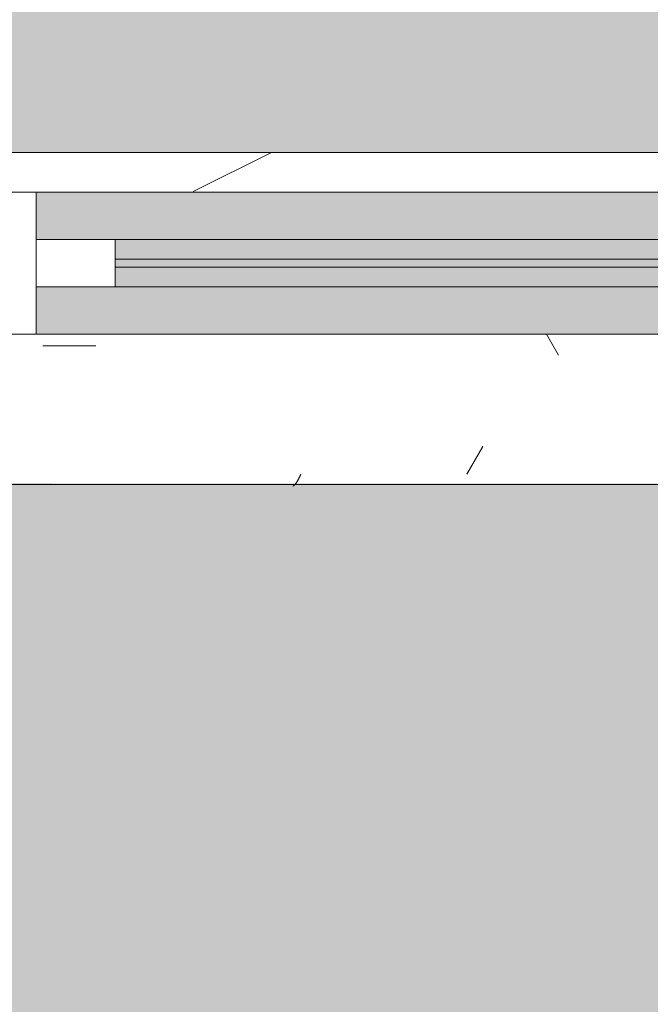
# Model space of a CAD drawing. Header units: millimetres. Extents: x 5980700 to 6194397, y -12939 to 2351883.
# Tile 43 of 124: x 6032612 to 6033011, y -8707 to -8084. Entities that reach past the tile are written whole.
import ezdxf

# ---------------------------------------------------------------- set-up
doc = ezdxf.new("R2010")
doc.units = ezdxf.units.MM
for name, color, linetype, lineweight in [('A-DOOR-FRAM', 31, 'Continuous', 18), ('A-DOOR-GLAZ', 31, 'Continuous', 9), ('A-FLOR-PATT', 8, 'Continuous', 18), ('A-GLAZ', 151, 'Continuous', 9), ('A-GLAZ-SILL', 1, 'Continuous', 9), ('A-WALL', 113, 'Continuous', 18), ('A-WALL-PATT', 111, 'Continuous', 25)]:
    doc.layers.add(name, color=color, linetype=linetype, lineweight=lineweight)

# ---------------------------------------------------------------- blocks, each defined once
blk = doc.blocks.new('FX-HRT-JANELA_CORRER-4FLS - 330x190cm-4FLS-ALU-3_0cmFolha 5-V25-PLANTA DE CAIMENTO DE PISOS - TÉRREO')
at = {"layer": 'A-DOOR-FRAM', "lineweight": 5}
h = blk.add_hatch(color=251, dxfattribs=at)
h.paths.add_polyline_path([(1234.973589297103, -17.49999999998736), (840.0000000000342, -17.49999999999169), (840.0000000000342, -29.99999999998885), (1580.000000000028, -29.99999999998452), (1580.000000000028, -17.49999999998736)])
h.paths.add_polyline_path([(840.0000000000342, -34.99999999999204), (840.0000000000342, -47.49999999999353), (1580.000000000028, -47.4999999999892), (1580.000000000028, -34.99999999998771), (1234.973589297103, -34.99999999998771)])
at = {"layer": 'A-DOOR-GLAZ', "lineweight": 5}
blk.add_hatch(color=255, dxfattribs=at).paths.add_polyline_path([(1580.000000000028, -29.99999999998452), (840.0000000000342, -29.99999999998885), (840.0000000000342, -34.99999999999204), (1580.000000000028, -34.99999999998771)])
at = {"layer": 'A-GLAZ', "lineweight": 5}
h = blk.add_hatch(color=251, dxfattribs=at)
h.paths.add_polyline_path([(1629.999999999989, 12.50000000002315), (-1629.999999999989, 12.50000000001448), (-1629.999999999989, -17.49999999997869), (-789.9999999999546, -17.49999999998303), (-789.999999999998, -47.49999999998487), (789.9999999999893, -47.49999999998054), (790.0000000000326, -17.49999999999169), (1629.999999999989, -17.49999999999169)])
h.paths.add_polyline_path([(-1629.999999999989, -47.49999999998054), (-1629.999999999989, -77.49999999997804), (-839.9999999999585, -77.49999999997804), (-839.9999999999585, -47.49999999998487), (-1579.999999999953, -47.49999999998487)])
h.paths.add_polyline_path([(1234.973589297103, -47.4999999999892), (840.0000000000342, -47.49999999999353), (840.0000000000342, -77.49999999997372), (1629.999999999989, -77.49999999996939), (1629.999999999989, -47.4999999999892), (1580.000000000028, -47.4999999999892)])
at = {"layer": 'A-DOOR-FRAM', "color": 90, "lineweight": 5}
for p, q in [((1580.000000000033, -17.50000000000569), (840.0000000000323, -17.50000000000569)), ((840.0000000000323, -47.50000000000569), (1580.000000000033, -47.50000000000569))]:
    blk.add_line(p, q, dxfattribs=at)
at = {"layer": 'A-DOOR-FRAM', "color": 250, "lineweight": 5}
for p, q in [((1580.000000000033, -17.50000000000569), (1580.000000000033, -47.50000000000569)), ((1630.000000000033, -17.50000000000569), (1580.000000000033, -17.50000000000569)), ((1580.000000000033, -47.50000000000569), (1630.000000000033, -47.50000000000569))]:
    blk.add_line(p, q, dxfattribs=at)
at = {"layer": 'A-DOOR-GLAZ', "color": 250, "lineweight": 5}
for p, q in [((1580.000000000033, -30.00000000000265), (840.0000000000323, -30.00000000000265)), ((1580.000000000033, -35.00000000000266), (1580.000000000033, -30.00000000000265)), ((840.0000000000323, -35.00000000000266), (1580.000000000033, -35.00000000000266))]:
    blk.add_line(p, q, dxfattribs=at)
at = {"layer": 'A-GLAZ', "color": 90, "lineweight": 5}
for p, q in [((1629.999999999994, 12.49999999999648), (-1630.000000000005, 12.49999999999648)), ((839.9999999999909, -77.5), (1629.999999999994, -77.5))]:
    blk.add_line(p, q, dxfattribs=at)
at = {"layer": 'A-GLAZ', "color": 130}
for p, q in [((1649.999999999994, 12.49999999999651), (1629.999999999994, 12.49999999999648)), ((1629.999999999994, 12.49999999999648), (1629.999999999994, -77.5)), ((1629.999999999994, -77.5), (1649.999999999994, -77.49999999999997))]:
    blk.add_line(p, q, dxfattribs=at)
blk = doc.blocks.new('FP_26-PLANTA DE CAIMENTO DE PISOS - TÉRREO')
at = {"layer": 'A-GLAZ-SILL', "color": 90, "lineweight": 5}
blk.add_line((1674.999999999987, 107.4999999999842), (-1674.999999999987, 107.4999999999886), dxfattribs=at)
at = {"layer": 'A-GLAZ-SILL', "lineweight": 5}
for p, q in [((1465.044433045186, 105.8254011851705), (1465.172484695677, 106.0256060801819)), ((1465.172484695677, 106.0256060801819), (1465.300536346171, 106.2199655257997)), ((1465.300536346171, 106.2199655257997), (1465.428587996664, 106.4082538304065)), ((1465.428587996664, 106.4082538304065), (1465.556639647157, 106.5902523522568)), ((1465.556639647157, 106.5902523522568), (1465.684691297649, 106.7657497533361)), ((1465.684691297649, 106.7657497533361), (1465.81274294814, 106.9345422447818)), ((1465.81274294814, 106.9345422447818), (1465.940794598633, 107.0964338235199)), ((1465.940794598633, 107.0964338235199), (1466.068846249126, 107.2512364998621)), ((1466.068846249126, 107.2512364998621), (1466.19689789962, 107.3987705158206)), ((1466.19689789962, 107.3987705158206), (1466.324949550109, 107.5388645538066)), ((1466.324949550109, 107.5388645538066), (1466.453001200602, 107.6713559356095)), ((1466.453001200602, 107.6713559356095), (1466.581052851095, 107.7960908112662)), ((1466.581052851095, 107.7960908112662), (1466.709104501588, 107.9129243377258)), ((1466.709104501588, 107.9129243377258), (1466.837156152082, 108.0217208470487)), ((1466.837156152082, 108.0217208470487), (1466.965207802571, 108.1223540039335)), ((1466.965207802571, 108.1223540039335), (1467.093259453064, 108.2147069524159)), ((1467.093259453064, 108.2147069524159), (1467.221311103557, 108.2986724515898)), ((1467.221311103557, 108.2986724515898), (1467.349362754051, 108.3741530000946)), ((1467.349362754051, 108.3741530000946), (1467.477414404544, 108.4410609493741)), ((1467.477414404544, 108.4410609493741), (1467.605466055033, 108.4993186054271)), ((1462.483400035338, 100.9916647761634), (1462.611451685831, 101.2530789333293)), ((1462.611451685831, 101.2530789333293), (1462.739503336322, 101.5141895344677)), ((1462.739503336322, 101.5141895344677), (1462.867554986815, 101.774693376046)), ((1462.867554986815, 101.774693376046), (1462.995606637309, 102.0342879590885)), ((1462.995606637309, 102.0342879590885), (1463.1236582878, 102.292671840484)), ((1463.1236582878, 102.292671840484), (1463.251709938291, 102.549544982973)), ((1463.251709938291, 102.549544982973), (1463.379761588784, 102.8046091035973)), ((1463.379761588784, 102.8046091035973), (1463.507813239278, 103.0575680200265)), ((1463.507813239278, 103.0575680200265), (1463.635864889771, 103.3081279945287)), ((1463.635864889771, 103.3081279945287), (1463.763916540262, 103.5559980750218)), ((1463.763916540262, 103.5559980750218), (1463.891968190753, 103.8008904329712)), ((1463.891968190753, 103.8008904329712), (1464.020019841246, 104.0425206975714)), ((1464.020019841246, 104.0425206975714), (1464.14807149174, 104.280608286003)), ((1464.14807149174, 104.280608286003), (1464.276123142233, 104.5148767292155)), ((1464.276123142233, 104.5148767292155), (1464.404174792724, 104.7450539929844)), ((1464.404174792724, 104.7450539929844), (1464.532226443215, 104.9708727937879)), ((1464.532226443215, 104.9708727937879), (1464.660278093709, 105.1920709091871)), ((1464.660278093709, 105.1920709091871), (1464.788329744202, 105.4083914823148)), ((1464.788329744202, 105.4083914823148), (1464.916381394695, 105.6195833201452)), ((1464.916381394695, 105.6195833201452), (1465.044433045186, 105.8254011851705))]:
    blk.add_line(p, q, dxfattribs=at)
blk = doc.blocks.new('CC_PEITORIL - PEITORIL-3910248-PLANTA DE CAIMENTO DE PISOS - TÉRREO')
at = {"layer": 'A-GLAZ-SILL', "lineweight": 5}
h = blk.add_hatch(dxfattribs=at)
h.set_pattern_fill('FP_45', color=256, style=0, pattern_type=2)
h.set_pattern_definition([(180, (-6222.366999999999, -8270.326), (-406.4, -101.6000000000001), [33.528, -271.272, 33.528, -1896.872]), (180, (-6222.366999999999, -8270.326), (-406.4, -101.6000000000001), [-338.328, -271.272, 33.528, -576.072, -1016]), (180, (-6222.366999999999, -8270.326), (-406.4, -101.6000000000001), [-1219.2, 33.528, -271.272, 33.528, -677.672]), (180, (-6222.366999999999, -8270.326), (-406.4, -101.6000000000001), [-1557.528, -169.672, 33.528, -474.472]), (300.0000000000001, (-6374.767, -8321.126), (291.188181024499, -301.1527240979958), [33.528, -271.272, 33.528, -1896.872]), (300.0000000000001, (-6374.767, -8321.126), (291.188181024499, -301.1527240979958), [-338.328, -271.272, 33.528, -576.072, -1016]), (300.0000000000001, (-6374.767, -8321.126), (291.188181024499, -301.1527240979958), [-1219.2, 33.528, -271.272, 33.528, -677.672]), (300.0000000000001, (-6374.767, -8321.126), (291.188181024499, -301.1527240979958), [-1557.528, -169.672, 33.528, -474.472]), (59.99999999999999, (-6425.566999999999, -8524.326), (115.2118189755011, 402.7527240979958), [33.528, -271.272, 33.528, -271.272, -1625.6]), (59.99999999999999, (-6425.566999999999, -8524.326), (115.2118189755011, 402.7527240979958), [-609.6, 33.528, -576.072, 33.528, -271.272, -711.2]), (59.99999999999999, (-6425.566999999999, -8524.326), (115.2118189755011, 402.7527240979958), [-1524, 33.528, -169.672, 33.528, -474.472])])
h.paths.add_polyline_path([(1674.999999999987, 100.9916647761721), (-1674.999999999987, 100.9916647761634), (-1674.999999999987, 77.50000000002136), (-1649.999999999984, 77.50000000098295), (-1649.999999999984, 12.50000000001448), (1649.999999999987, 12.50000000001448), (1649.999999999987, 77.50000000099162), (1674.999999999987, 77.50000000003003), (1674.999999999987, 80.27823564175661)])
h = blk.add_hatch(dxfattribs=at)
h.set_pattern_fill('FP_46', color=256, style=0, pattern_type=2)
h.set_pattern_definition([(36.87, (-6857.366999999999, -9857.826), (-4762.494328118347, -3175.008507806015), [793.75, -7143.75]), (26.565, (-7809.866999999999, -9381.576), (1587.501456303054, 1587.499067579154), [1774.879, -1774.879]), (18.435, (-7809.866999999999, -8587.826), (3174.997452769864, 1587.502903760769), [1004.024, -4016.092])])
h.paths.add_polyline_path([(1674.999999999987, 100.9916647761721), (-1674.999999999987, 100.9916647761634), (-1674.999999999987, 77.50000000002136), (-1649.999999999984, 77.50000000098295), (-1649.999999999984, 12.50000000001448), (1649.999999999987, 12.50000000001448), (1649.999999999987, 77.50000000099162), (1674.999999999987, 77.50000000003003), (1674.999999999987, 80.27823564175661)])
at = {"layer": 'A-GLAZ', "color": 90, "lineweight": 5}
blk.add_blockref('FP_26-PLANTA DE CAIMENTO DE PISOS - TÉRREO', (0, 0), dxfattribs=at)
blk = doc.blocks.new('BE-PMSa-MOD-ARQ-CONEXAODOFUTURO-EX-000-R_rvt-1-PLANTA DE CAIMENTO DE PISOS - TÉRREO')
at = {"layer": 'A-FLOR-PATT', "lineweight": 5}
h = blk.add_hatch(dxfattribs=at)
h.set_pattern_fill('FP_2', color=135, style=0, pattern_type=2)
h.set_pattern_definition([(0, (0, 0), (812.8, 203.2), [33.528, -576.072, 33.528, -576.072, -3251.2]), (0, (0, 0), (812.8, 203.2), [-1219.2, 33.528, -1185.672, 33.528, -576.072, -1422.4]), (0, (0, 0), (812.8, 203.2), [-3048, 33.528, -372.872, 33.528, -982.472]), (120, (304.8, 101.6), (-582.3763620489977, 602.3054481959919), [33.52799999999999, -576.0719999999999, 33.52799999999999, -576.0719999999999, -3251.199999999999]), (120, (304.8, 101.6), (-582.3763620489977, 602.3054481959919), [-1219.2, 33.52799999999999, -1185.672, 33.52799999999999, -576.0719999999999, -1422.4]), (120, (304.8, 101.6), (-582.3763620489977, 602.3054481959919), [-3048, 33.52799999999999, -372.8719999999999, 33.52799999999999, -982.4719999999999]), (240, (406.4, 508), (-230.4236379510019, -805.5054481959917), [33.528, -576.072, 33.528, -576.072, -3251.2]), (240, (406.4, 508), (-230.4236379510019, -805.5054481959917), [-1219.2, 33.528, -1185.672, 33.528, -576.072, -1422.4]), (240, (406.4, 508), (-230.4236379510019, -805.5054481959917), [-3048, 33.528, -372.872, 33.528, -982.472])])
h.paths.add_polyline_path([(13153.13200708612, -10125.84100563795), (14705.38782324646, -10125.84100563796), (14705.38782324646, -9779.8857164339), (14699.38782324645, -9779.8857164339), (14699.38782324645, -9763.237570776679), (14681.68558745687, -9763.757413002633), (14670.96395493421, -9768.482704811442), (14665.88782324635, -9780.73757077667), (14665.88782324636, -9856.278958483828), (14670.73620676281, -9865.0681674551), (14677.45883342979, -9868.493127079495), (14678.38782324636, -9869.242380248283), (14678.38782324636, -9881.040871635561), (14674.1436913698, -9882.10035906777), (14663.09686027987, -9878.012306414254), (14654.48340806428, -9869.156476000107), (14652.0250349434, -9859.981702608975), (14651.89263271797, -9855.73757077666), (14650.88782324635, -9855.73757077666), (14651.89263271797, -9780.73757077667), (14653.73085252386, -9770.127241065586), (14655.24199762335, -9764.487570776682), (14667.13782324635, -9752.591745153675), (14683.38782324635, -9748.23757077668), (14699.38782324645, -9748.23757077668), (14699.38782324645, -9731.589425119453), (14705.38782324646, -9731.589425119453), (14705.38782324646, -9705.737570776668), (14755.38782324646, -9705.737570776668), (14755.38782324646, -9754.737570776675), (14795.38782324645, -9754.737570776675), (14796.02424042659, -9756.737570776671), (14812.38782324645, -9756.737570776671), (14811.36426821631, -9815.737570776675), (14810.34779546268, -9815.737570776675), (14811.47778338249, -9818.171971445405), (14811.43015556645, -9819.291362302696), (14811.44856252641, -9820.918341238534), (14827.38782324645, -9827.197475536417), (14827.38782324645, -10125.84100563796), (21231.38515489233, -10125.84100563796), (21231.38515489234, 5919.158994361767), (12003.88515489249, 5918.472013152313), (12003.8851548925, 5447.158205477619), (12268.88333741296, 5447.158205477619), (12268.88333741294, 4674.158994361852), (15653.88333741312, 4674.158994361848), (15653.88333741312, 5447.158205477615), (15923.88333741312, 5447.15820547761), (15923.88333741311, 4674.158994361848), (19999.38682609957, 4674.158994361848), (19999.38682609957, 5447.158205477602), (20269.38682609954, 5447.158205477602), (20269.38682609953, 4280.731645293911), (20299.38682609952, 4280.731645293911), (20298.51487451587, 1530.731645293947), (20269.38682609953, 1530.731645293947), (20269.38682609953, 1143.558994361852), (20299.38682609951, 1143.558994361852), (20298.51487451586, -1606.441005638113), (20269.38682609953, -1606.441005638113), (20269.38682609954, -2040.191005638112), (20299.38682609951, -2040.191005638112), (20298.51487451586, -4790.191005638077), (20269.38682609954, -4790.191005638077), (20269.38682609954, -5273.941005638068), (20299.38682609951, -5273.941005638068), (20298.51487451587, -8023.941005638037), (20269.38682609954, -8023.941005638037), (20269.38682609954, -9308.841005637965), (19999.38682609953, -9308.841005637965), (19999.38682609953, -8513.841794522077), (19913.38333741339, -8513.841794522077), (19913.38333741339, -8347.825683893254), (19635.38599049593, -8347.825683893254), (19635.38599049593, -8377.825683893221), (16285.38599049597, -8376.953732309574), (16285.38599049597, -8347.825683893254), (15971.88333741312, -8347.825683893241), (15971.88333741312, -8513.84179452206), (15921.38515489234, -8513.84179452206), (15921.38515489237, -9312.594001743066), (15651.38515489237, -9312.594001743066), (15651.3851548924, -8513.84179452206), (15603.38515489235, -8513.841794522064), (15603.38515489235, -8377.825683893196), (12316.88333741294, -8377.82568389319), (12316.88333741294, -8513.841794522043), (12268.88333741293, -8513.841794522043), (12268.88333741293, -9312.59400174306), (11998.88333741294, -9312.59400174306), (11998.88333741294, -8513.841794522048), (11950.88333741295, -8513.841794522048), (11950.88333741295, -8347.825683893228), (11867.63333741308, -8347.825683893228), (11867.63333741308, -8377.82568389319), (8517.633337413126, -8376.953732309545), (8517.633337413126, -8347.825683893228), (8434.383337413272, -8347.825683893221), (8434.383337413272, -8468.841794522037), (8419.38333741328, -8468.841794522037), (8419.38333741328, -8498.841794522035), (8434.383337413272, -8498.841794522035), (8434.383337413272, -8513.841794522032), (8386.383337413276, -8513.841794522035), (8386.383337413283, -9312.594001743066), (8116.383337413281, -9312.594001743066), (8116.383337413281, -9125.841005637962), (2121.38333741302, -9125.841005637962), (2121.38333741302, -9312.594001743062), (1851.383337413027, -9312.594001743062), (1851.383337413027, -9125.841005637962), (-4143.616662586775, -9125.841005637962), (-4143.616662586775, -9312.594001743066), (-4413.616662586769, -9312.594001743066), (-4413.616662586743, -8513.841794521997), (-4461.61666258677, -8513.841794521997), (-4461.61666258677, -8498.841794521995), (-4446.616662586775, -8498.841794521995), (-4446.616662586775, -8468.841794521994), (-4461.61666258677, -8468.841794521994), (-4461.61666258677, -8347.825683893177), (-4547.366662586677, -8347.825683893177), (-4547.366662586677, -8377.825683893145), (-7897.36666258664, -8376.953732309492), (-7897.36666258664, -8347.825683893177), (-7983.116662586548, -8347.825683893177), (-7983.116662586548, -8513.841794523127), (-8031.114845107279, -8513.841794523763), (-8031.114845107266, -9308.841005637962), (-8301.114845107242, -9308.841005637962), (-8301.114845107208, -8513.84179452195), (-8349.116662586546, -8513.841794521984), (-8349.116662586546, -8347.825683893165), (-8354.864845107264, -8347.825683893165), (-8354.864845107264, -8377.825683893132), (-11704.86484510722, -8376.953732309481), (-11704.86484510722, -8347.825683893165), (-11710.61666258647, -8347.825683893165), (-11710.61666258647, -8513.841794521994), (-11758.61484510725, -8513.841794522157), (-11758.61484510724, -9308.841005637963), (-12028.61484510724, -9308.841005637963), (-12028.61484510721, -8513.841794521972), (-12076.61666258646, -8513.841794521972), (-12076.61666258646, -8347.825683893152), (-12498.61666258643, -8347.825683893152), (-12498.61666258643, -8377.82568389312), (-15848.61666258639, -8376.953732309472), (-15848.61666258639, -8347.825683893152), (-16270.61666258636, -8347.82568389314), (-16270.61666258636, -8513.841794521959), (-16356.6158860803, -8513.84179452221), (-16356.61588608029, -9308.841005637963), (-16626.61588608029, -9308.841005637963), (-16626.61588608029, -7987.079408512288), (-16656.61588608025, -7987.079408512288), (-16655.74393449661, -5237.079408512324), (-16626.61588608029, -5237.079408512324), (-16626.61588608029, -4803.341005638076), (-16656.61588608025, -4803.341005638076), (-16655.7439344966, -2053.341005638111), (-16626.61588608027, -2053.341005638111), (-16626.61588608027, -1620.841794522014), (-16656.61588608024, -1620.841794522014), (-16655.74393449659, 1129.158205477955), (-16626.61588608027, 1129.158205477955), (-16626.61588608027, 1534.158205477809), (-16656.61588608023, 1534.158205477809), (-16655.74393449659, 4284.158205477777), (-16626.61588608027, 4284.158205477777), (-16626.61588608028, 5479.158994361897), (-16356.61588608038, 5479.158994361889), (-16356.61588608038, 4674.158994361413), (-12028.61666258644, 4674.158994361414), (-12028.61666258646, 5447.158205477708), (-11733.61666258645, 5446.941285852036), (-11733.61666258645, 4674.158994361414), (-8301.114845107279, 4674.158994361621), (-8301.114845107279, 5447.158205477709), (-8031.114845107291, 5447.158205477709), (-8031.114845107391, 5919.158994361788), (-17588.61484510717, 5919.158994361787), (-17588.6148451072, -10125.84100563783), (8442.166919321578, -10125.84100563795)])
h.paths.add_polyline_path([(14664.88301377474, -9780.73757077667), (14665.63226694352, -9779.779781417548), (14664.44050548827, -9775.73581322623)])
h.paths.add_polyline_path([(-16089.6590788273, -8758.10531785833), (-16115.54098333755, -8754.697900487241), (-16139.6590788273, -8744.707858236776), (-16160.36975694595, -8728.815995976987), (-16176.26161920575, -8708.105317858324), (-16186.2516614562, -8683.987222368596), (-16189.6590788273, -8658.105317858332), (-16186.2516614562, -8632.223413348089), (-16176.26161920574, -8608.105317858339), (-16160.36975694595, -8587.39463973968), (-16139.6590788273, -8571.502777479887), (-16115.54098333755, -8561.512735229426), (-16089.6590788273, -8558.105317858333), (-16063.77717431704, -8561.512735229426), (-16039.65907882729, -8571.502777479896), (-16018.94840070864, -8587.394639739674), (-16003.05653844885, -8608.105317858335), (-15993.06649619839, -8632.22341334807), (-15989.6590788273, -8658.105317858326), (-15993.06649619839, -8683.987222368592), (-16003.05653844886, -8708.10531785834), (-16018.94840070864, -8728.815995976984), (-16039.65907882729, -8744.707858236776), (-16063.77717431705, -8754.697900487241)])
h.paths.add_polyline_path([(19732.71217533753, -8754.668450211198), (19706.83027082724, -8751.260990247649), (19682.71217533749, -8741.270823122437), (19660.00862136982, -8722.781563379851), (19646.10963495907, -8704.667825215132), (19636.11959270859, -8680.54942825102), (19632.71217533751, -8648.664394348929), (19632.71217533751, -8622.782813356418), (19636.11959270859, -8596.901232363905), (19646.10963495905, -8572.783438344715), (19662.00149721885, -8552.073019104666), (19682.71217533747, -8536.181355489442), (19706.83027082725, -8526.191438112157), (19732.7121753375, -8522.784063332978), (19758.59407984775, -8526.191438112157), (19782.71217533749, -8536.181355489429), (19803.42285345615, -8552.073019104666), (19819.31471571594, -8572.783438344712), (19829.30475796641, -8596.901232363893), (19832.7121753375, -8628.39034617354), (19832.7121753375, -8654.66720021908), (19827.88084468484, -8683.987101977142), (19816.67739151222, -8708.104895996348), (19803.42285345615, -8725.378762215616), (19782.71217533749, -8741.27082312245), (19758.59407984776, -8751.260990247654)])
h.paths.add_polyline_path([(15648.38515489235, -8468.841794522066), (15650.88333741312, -8468.841794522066), (15650.88333741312, -8347.825683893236), (15648.38515489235, -8347.825683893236), (15648.38515489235, -8375.919436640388)])
h.paths.add_polyline_path([(-15957.766248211, 4689.65210732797), (-15964.016248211, 4691.326789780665), (-15966.60508297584, 4693.313272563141), (-15969.84032103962, 4698.916869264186), (-15969.84032103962, 4705.387345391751), (-15966.60508297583, 4710.990942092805), (-15961.00148627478, 4714.226180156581), (-15954.53101014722, 4714.226180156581), (-15948.92741344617, 4710.990942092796), (-15945.69217538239, 4705.387345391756), (-15945.69217538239, 4698.916869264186), (-15948.92741344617, 4693.313272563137), (-15954.53101014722, 4690.078034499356)])
h.paths.add_polyline_path([(19572.98503538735, 4699.192323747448), (19566.73503538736, 4700.867006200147), (19564.14620062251, 4702.853488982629), (19560.91096255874, 4708.45708568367), (19560.91096255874, 4714.927561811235), (19564.14620062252, 4720.531158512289), (19569.74979732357, 4723.766396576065), (19576.22027345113, 4723.766396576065), (19581.82387015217, 4720.53115851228), (19585.05910821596, 4714.927561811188), (19585.05910821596, 4708.457085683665), (19581.82387015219, 4702.853488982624), (19576.22027345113, 4699.618250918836)])
h.paths.add_polyline_path([(19732.7121753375, 4730.240264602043), (19706.83027082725, 4733.647681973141), (19682.7121753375, 4743.637724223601), (19662.00149721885, 4759.529586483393), (19646.10963495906, 4780.240264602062), (19636.11959270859, 4804.358360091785), (19632.71217533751, 4830.240264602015), (19636.11959270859, 4856.122169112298), (19646.10963495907, 4880.240264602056), (19662.00149721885, 4900.950942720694), (19682.7121753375, 4916.84280498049), (19706.83027082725, 4926.832847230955), (19732.7121753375, 4930.240264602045), (19758.59407984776, 4926.832847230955), (19782.71217533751, 4916.842804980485), (19803.42285345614, 4900.950942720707), (19819.31471571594, 4880.240264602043), (19829.30475796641, 4856.122169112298), (19832.7121753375, 4830.24026460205), (19829.30475796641, 4804.358360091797), (19819.31471571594, 4780.240264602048), (19803.42285345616, 4759.529586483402), (19782.71217533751, 4743.63772422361), (19758.59407984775, 4733.647681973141)])
h.paths.add_polyline_path([(-16089.6590788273, 4736.408178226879), (-16115.54098333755, 4739.815595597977), (-16139.6590788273, 4749.805637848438), (-16160.36975694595, 4765.697500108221), (-16176.26161920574, 4786.408178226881), (-16186.2516614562, 4810.526273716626), (-16189.6590788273, 4836.408178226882), (-16186.2516614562, 4862.29008273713), (-16176.26161920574, 4886.408178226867), (-16160.36975694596, 4907.118856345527), (-16139.6590788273, 4923.010718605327), (-16115.54098333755, 4933.000760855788), (-16089.6590788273, 4936.408178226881), (-16063.77717431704, 4933.000760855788), (-16039.6590788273, 4923.010718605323), (-16018.94840070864, 4907.118856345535), (-16003.05653844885, 4886.408178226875), (-15993.06649619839, 4862.29008273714), (-15989.6590788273, 4836.408178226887), (-15993.06649619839, 4810.526273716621), (-16003.05653844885, 4786.408178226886), (-16018.94840070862, 4765.697500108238), (-16039.6590788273, 4749.805637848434), (-16063.77717431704, 4739.815595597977)])
h = blk.add_hatch(dxfattribs=at)
h.set_pattern_fill('FP_109', color=133, style=0, pattern_type=2)
h.set_pattern_definition([(49.99999999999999, (0, 0), (182.184668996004, -15.93908553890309), [19.05, -209.55]), (355, (0, 0), (-35.24242749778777, 191.0566080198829), [15.24, -167.64]), (100.451, (15.182, -1.328), (146.9425016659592, 175.1166878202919), [16.19, -178.09]), (46.184, (0, 50.8), (271.0788941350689, -42.04327417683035), [28.575, -314.325]), (96.636, (22.59, 47.297), (237.4025071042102, 247.4272132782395), [24.285, -267.135]), (351.184, (0, 50.8), (237.404605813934, 247.4251178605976), [22.86, -251.46]), (21, (25.4, 38.1), (151.6148798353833, -102.2655185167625), [19.05, -209.55]), (326, (25.4, 38.1), (61.80235996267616, 184.1877424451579), [15.24, -167.64]), (71.45100000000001, (38.035, 29.578), (213.4170626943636, 81.92136778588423), [16.19, -178.09]), (37.50000000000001, (0, 0), (3.08832282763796, 84.55507579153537), [8.382, -157.226, 8.382, -161.798, -168.275]), (37.50000000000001, (0, 0), (3.08832282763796, 84.55507579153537), [-335.788, 8.382, -159.893]), (7.499999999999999, (0, 0), (66.81943811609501, 100.1807470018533), [8.382, -88.646, 8.382, -153.416, -64.135]), (7.499999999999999, (0, 0), (66.81943811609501, 100.1807470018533), [-258.826, 8.382, -55.753]), (327.5, (-56.642, 0), (135.5904877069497, -5.7289126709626), [8.382, -55.118, 8.382, -189.738, -262.89]), (327.5, (-56.642, 0), (135.5904877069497, -5.7289126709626), [-261.62, 8.382, -254.508]), (317.5, (-82.042, 0), (148.1288864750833, 25.42676126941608), [8.382, -74.168, 8.382, -123.19, -186.69]), (317.5, (-82.042, 0), (148.1288864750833, 25.42676126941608), [-214.122, 8.382, -178.308])])
h.paths.add_polyline_path([(-4441.627696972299, -8177.825683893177), (-4441.627696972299, -8167.82568389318), (-4451.627696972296, -8167.82568389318), (-4451.627696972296, -8177.825683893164)])
h.paths.add_polyline_path([(20075.50989163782, -8167.825683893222), (20089.3868260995, -8167.825683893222), (20089.38682609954, -5194.841794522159), (19913.38333741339, -5194.841794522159), (19913.38333741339, -4838.84179452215), (20089.38682609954, -4838.841794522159), (20089.38682609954, -2003.841794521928), (19923.3833374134, -2003.841794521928), (19923.38333741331, -1915.841005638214), (15956.88333741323, -1915.841005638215), (15956.88333741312, -2008.841794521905), (15620.88333741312, -2008.841794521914), (15620.88333741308, -1915.841005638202), (12301.88333741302, -1915.841005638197), (12301.88333741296, -2008.841794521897), (11965.88333741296, -2008.84179452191), (11965.88333741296, -1915.841005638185), (9479.379702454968, -1915.841005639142), (9479.379702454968, -1900.841005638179), (8579.379702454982, -1900.841005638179), (8579.379702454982, -2050.841005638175), (11830.88333741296, -2050.841005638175), (11830.88333741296, -2143.841794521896), (12436.88333741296, -2143.841794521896), (12436.88333741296, -2050.84100563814), (15485.88333741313, -2050.841005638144), (15485.88333741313, -2143.841794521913), (16091.88333741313, -2143.841794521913), (16091.88333741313, -2050.841005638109), (19788.3833374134, -2050.841005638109), (19788.3833374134, -2138.841794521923), (19964.38682609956, -2138.841794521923), (19964.38682609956, -4713.841794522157), (19788.3833374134, -4713.841794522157), (19788.3833374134, -5319.841794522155), (19964.38682609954, -5319.841794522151), (19964.38682609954, -8042.825683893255), (8511.785154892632, -8042.825683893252), (8511.785154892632, -4063.84179452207), (8559.379702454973, -4063.841794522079), (8559.379702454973, -3457.84179452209), (8511.785154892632, -3457.84179452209), (8511.785154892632, -2770.84100563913), (8500.374635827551, -2770.84100563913), (8500.374635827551, -2640.841005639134), (8511.785154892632, -2640.841005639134), (8511.785154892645, -2138.841794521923), (8549.379702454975, -2138.826511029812), (8549.379702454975, -1900.841005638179), (8539.379702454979, -1900.841005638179), (8539.379702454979, -1915.841005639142), (8424.379702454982, -1915.841005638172), (8424.379702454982, -2003.841794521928), (8386.785154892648, -2003.841794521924), (8386.785154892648, -3582.841794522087), (8434.379702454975, -3582.841794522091), (8434.379702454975, -3938.841794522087), (8386.78515489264, -3938.841794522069), (8386.78515489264, -8167.825683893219), (19983.39944753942, -8167.825683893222)])
h.paths.add_polyline_path([(-4451.627696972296, -8167.82568389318), (-4451.627696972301, -1915.841005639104), (-4556.62769697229, -1915.841005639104), (-4556.62769697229, -1900.841005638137), (-4566.627696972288, -1900.841005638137), (-4566.627696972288, -2740.841005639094), (-4556.627696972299, -2740.841005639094), (-4556.627696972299, -2751.841005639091), (-4536.622630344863, -2751.841005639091), (-4536.622630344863, -2640.841005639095), (-4517.622630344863, -2640.841005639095), (-4517.622630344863, -2770.841005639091), (-4556.627696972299, -2770.841005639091), (-4556.627696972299, -2780.841005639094), (-4566.627696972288, -2780.841005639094), (-4566.627696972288, -2820.841005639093), (-4576.627696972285, -2820.841005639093), (-4576.627696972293, -8042.825683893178), (-16321.61588607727, -8042.825683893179), (-16321.61588608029, -5319.841794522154), (-16145.61666258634, -5319.841794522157), (-16145.61666258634, -4713.841794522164), (-16321.61588608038, -4713.841794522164), (-16321.61588608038, -2138.841794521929), (-16145.61666258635, -2138.841794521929), (-16145.61666258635, -2050.841005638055), (-12201.61666258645, -2050.841005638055), (-12201.61666258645, -2138.841794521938), (-11585.61666258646, -2138.841794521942), (-11585.61666258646, -2050.841005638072), (-8474.116662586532, -2050.841005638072), (-8474.116662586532, -2138.841794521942), (-7858.116662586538, -2138.841794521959), (-7858.116662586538, -2050.841005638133), (-4596.627696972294, -2049.966749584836), (-4596.627696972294, -1900.841005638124), (-5496.627696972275, -1900.841005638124), (-5496.627696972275, -1915.841005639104), (-7993.116662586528, -1915.841005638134), (-7993.116662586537, -2003.841794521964), (-8339.116662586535, -2003.841794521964), (-8339.116662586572, -1915.841005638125), (-11720.6166625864, -1915.841005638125), (-11720.61666258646, -2003.841794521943), (-12066.61666258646, -2003.841794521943), (-12066.61666258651, -1915.841005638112), (-16280.61666258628, -1915.841005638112), (-16280.61666258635, -2003.84179452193), (-16446.61588608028, -2003.84179452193), (-16446.61588608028, -4838.841794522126), (-16270.61666258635, -4838.841794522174), (-16270.61666258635, -5194.841794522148), (-16446.61588608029, -5194.841794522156), (-16446.61588608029, -8167.825683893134), (-4512.987072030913, -8167.825683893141)])
h.paths.add_polyline_path([(-6183.614845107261, -327.1176804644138), (-6183.612822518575, -327.1195872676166), (-6151.433903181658, -327.1195872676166)])
h.paths.add_polyline_path([(-6183.614845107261, -1157.117680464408), (-6183.612822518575, -1157.119587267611), (-6174.673446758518, -1157.119587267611)])
h.paths.add_polyline_path([(9914.343509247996, -1770.841005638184), (10006.38515489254, -1770.841005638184), (10006.38515489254, -14.61798700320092), (9529.379702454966, -14.61798700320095), (9529.379702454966, -29.61798700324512), (9479.379702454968, -29.61798700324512), (9479.379702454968, -14.61798700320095), (8539.379702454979, -14.617987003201), (8539.379702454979, -29.61798700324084), (8489.37970245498, -28.80444696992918), (8489.37970245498, -14.617987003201), (-2271.114845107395, -14.6179870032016), (-2271.114845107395, -29.61036006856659), (-2321.114845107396, -29.61036006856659), (-2321.114845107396, -14.6179870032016), (-3061.11484510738, -14.61798700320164), (-3061.11484510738, -29.6103600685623), (-3111.114845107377, -29.61036006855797), (-3111.114845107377, -14.61798700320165), (-3280.616662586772, -14.61798700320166), (-3280.616662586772, -29.61036006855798), (-3330.616662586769, -29.61036006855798), (-3330.616662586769, -14.61798700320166), (-4070.616662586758, -14.6179870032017), (-4070.616662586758, -29.61036006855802), (-4120.616662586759, -29.61036006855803), (-4120.616662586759, -14.6179870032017), (-4506.627696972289, -14.61798700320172), (-4506.627696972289, -29.61036006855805), (-4556.62769697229, -29.61036006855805), (-4556.62769697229, -14.61798700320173), (-5496.627696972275, -14.61798700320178), (-5496.627696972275, -29.61036006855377), (-5546.627696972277, -29.61036006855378), (-5546.627696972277, -14.61798700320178), (-6183.614845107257, -14.61798700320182), (-6183.614845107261, -1770.841005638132), (-5546.627696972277, -1770.841005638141), (-5546.627696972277, -1755.841005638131), (-5496.627696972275, -1755.841005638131), (-5496.627696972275, -1770.841005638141), (-4556.62769697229, -1770.841005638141), (-4556.62769697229, -1755.841005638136), (-4506.627696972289, -1755.841005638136), (-4506.627696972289, -1770.841005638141), (-4436.616662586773, -1770.841005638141), (-4436.616662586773, -1682.841794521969), (-4120.616662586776, -1682.841794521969), (-4120.616662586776, -1770.841005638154), (-1313.614873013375, -1770.841005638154), (-1313.614873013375, -1755.841005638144), (-1243.614873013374, -1755.841005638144), (-1243.614873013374, -1770.841005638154), (-403.6148730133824, -1770.841005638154), (-403.6148730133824, -1755.841005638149), (-333.6148730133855, -1755.841005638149), (-333.6148730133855, -1770.841005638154), (748.3833374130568, -1770.841005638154), (748.3833374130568, -1755.841005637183), (818.3833374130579, -1755.841005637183), (818.3833374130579, -1770.841005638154), (1678.38333741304, -1770.841005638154), (1678.38333741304, -1620.841005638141), (-3970.61666258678, -1620.841005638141), (-3970.61666258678, -1532.841794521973), (-4586.616662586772, -1532.841794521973), (-4586.616662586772, -1620.841005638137), (-6033.61484510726, -1620.841005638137), (-6033.61484510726, -164.6179870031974), (9856.385154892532, -164.6179870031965), (9856.385154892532, -1620.841005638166), (8559.379702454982, -1620.841005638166), (8559.379702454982, -1532.841794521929), (7943.379702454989, -1532.841794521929), (7943.379702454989, -1620.841005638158), (2294.383337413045, -1620.970226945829), (2294.383337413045, -1770.841005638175), (3154.383337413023, -1770.841005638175), (3154.383337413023, -1755.841005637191), (3224.383337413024, -1755.841005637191), (3224.383337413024, -1770.841005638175), (4236.385126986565, -1770.841005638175), (4236.385126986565, -1755.841005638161), (4306.385126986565, -1755.841005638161), (4306.385126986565, -1770.841005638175), (5146.385126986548, -1770.841005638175), (5146.385126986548, -1755.841005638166), (5216.38512698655, -1755.841005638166), (5216.38512698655, -1770.841005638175), (8093.379702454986, -1770.841005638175), (8093.379702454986, -1682.841794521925), (8409.379702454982, -1682.841794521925), (8409.379702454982, -1770.841005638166), (8489.37970245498, -1770.841005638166), (8489.37970245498, -1755.841005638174), (8539.379702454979, -1755.841005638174), (8539.379702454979, -1770.841005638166), (9479.379702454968, -1770.841005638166), (9479.379702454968, -1755.841005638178), (9529.379702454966, -1755.841005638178), (9529.379702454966, -1770.841005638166), (9856.385154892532, -1770.841005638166)])
h.paths.add_polyline_path([(2264.383337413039, -1770.841005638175), (2264.383337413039, -1527.841794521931), (1708.383337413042, -1527.841794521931), (1708.383337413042, -1770.841005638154), (1718.38333741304, -1770.841005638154), (1718.38333741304, -1755.841005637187), (1788.383337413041, -1755.841005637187), (1788.383337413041, -1770.841005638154), (1833.383337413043, -1770.841005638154), (1833.383337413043, -1677.841794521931), (2139.383337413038, -1677.841794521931), (2139.383337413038, -1770.841005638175), (2184.38333741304, -1770.841005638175), (2184.38333741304, -1755.841005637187), (2254.383337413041, -1755.841005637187), (2254.383337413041, -1770.841005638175), (2259.025241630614, -1770.841005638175)])
h.paths.add_polyline_path([(16686.35582290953, -1755.841005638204), (19923.38333741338, -1755.841005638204), (19923.3833374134, -1667.841794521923), (20089.38682609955, -1667.841794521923), (20089.38682609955, 1166.15820547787), (19913.38333741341, 1166.158205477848), (19913.38333741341, 1522.158205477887), (20089.38682609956, 1522.158205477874), (20089.38682609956, 4296.158205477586), (19913.3833374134, 4296.158205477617), (19913.38333741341, 4461.658994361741), (15971.88333741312, 4461.658994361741), (15971.88333741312, 4296.158205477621), (15605.88333741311, 4296.158205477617), (15605.88333741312, 4461.658994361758), (12316.88333741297, 4461.658994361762), (12316.88333741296, 4296.158205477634), (11950.88333741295, 4296.158205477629), (11950.88333741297, 4461.658994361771), (8424.379702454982, 4461.658994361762), (8424.379702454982, 140.3820129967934), (8489.37970245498, 140.3820129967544), (8489.37970245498, 130.3820129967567), (8539.379702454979, 130.382012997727), (8539.379702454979, 115.3820129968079), (8549.379702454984, 115.3820129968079), (8549.379702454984, 955.3820129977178), (8539.379702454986, 955.3820129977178), (8539.379702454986, 966.3820129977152), (8519.374635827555, 966.382012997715), (8519.374635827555, 855.3820129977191), (8500.374635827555, 855.3820129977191), (8500.374635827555, 985.382012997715), (8539.379702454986, 985.3820129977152), (8539.379702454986, 995.3820129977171), (8549.379702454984, 995.3820129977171), (8549.379702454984, 4336.658994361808), (11825.88333741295, 4336.658994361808), (11825.88333741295, 4171.158205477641), (12441.88333741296, 4171.158205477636), (12441.88333741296, 4336.658994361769), (15480.88333741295, 4336.658994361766), (15480.88333741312, 4171.158205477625), (16096.88333741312, 4171.15820547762), (16097.48518693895, 4336.658994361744), (19788.3833374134, 4336.658994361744), (19788.38333741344, 4171.158205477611), (19964.38682609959, 4171.158205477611), (19964.38682609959, 1647.158205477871), (19788.38333741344, 1647.158205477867), (19788.38333741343, 1041.158205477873), (19964.38682609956, 1041.158205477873), (19964.38682609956, -1532.841794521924), (19788.38333741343, -1532.841794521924), (19788.38333741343, -1620.841005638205), (16091.88333741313, -1620.841005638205), (16091.88333741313, -1527.84179452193), (15485.88333741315, -1527.841794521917), (15485.88333741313, -1620.841005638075), (12436.88333741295, -1620.841005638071), (12436.88333741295, -1527.841794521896), (11830.88333741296, -1527.841794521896), (11830.88333741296, -1620.841005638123), (10286.38515489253, -1620.841005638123), (10286.38515489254, 265.3820129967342), (8579.379702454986, 265.3820129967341), (8579.379702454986, 115.3820129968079), (9479.379702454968, 115.3820129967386), (9479.379702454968, 130.3820129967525), (9509.37970245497, 130.3820129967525), (9509.37970245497, 140.3820129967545), (10161.38515489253, 140.3820129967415), (10161.38515489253, -1755.841005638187), (11965.88333741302, -1755.841005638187), (11965.88333741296, -1662.841794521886), (12301.88333741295, -1662.84179452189), (12301.88333741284, -1755.841005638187), (15620.88333741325, -1755.841005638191), (15620.88333741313, -1662.841794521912), (15956.88333741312, -1662.841794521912), (15956.88333741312, -1755.841005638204), (16417.78746090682, -1755.841005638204)])
h.paths.add_polyline_path([(-6868.469615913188, -1755.841005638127), (-6338.614845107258, -1755.841005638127), (-6338.614845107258, 140.3896399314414), (-5546.627696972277, 140.3896399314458), (-5546.627696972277, 130.3896399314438), (-5496.627696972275, 130.389639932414), (-5496.627696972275, 115.3896399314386), (-4596.627696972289, 115.3896399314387), (-4596.627696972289, 265.3896399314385), (-6463.614845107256, 265.3896399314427), (-6463.614845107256, -1620.841005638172), (-7858.116662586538, -1620.841005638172), (-7858.116662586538, -1532.841794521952), (-8474.116662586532, -1532.841794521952), (-8474.116662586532, -1620.84100563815), (-11585.61666258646, -1620.84100563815), (-11585.61666258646, -1532.841794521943), (-12201.61666258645, -1532.841794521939), (-12201.61666258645, -1620.841005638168), (-16145.61666258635, -1620.841005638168), (-16145.61666258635, -1532.841794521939), (-16321.61588608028, -1532.841794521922), (-16321.61588608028, 1041.158205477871), (-16145.61666258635, 1041.158205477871), (-16145.61666258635, 1647.158205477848), (-16321.6158860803, 1647.158205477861), (-16321.6158860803, 4171.158205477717), (-16145.61666258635, 4171.158205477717), (-16145.61666258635, 4337.158913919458), (-12201.61666258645, 4337.158913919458), (-12201.61666258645, 4171.158205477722), (-11585.61666258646, 4171.158205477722), (-11585.61666258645, 4337.158913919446), (-8474.116662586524, 4337.158913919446), (-8474.116662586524, 4171.158205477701), (-7858.116662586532, 4171.158205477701), (-7858.116662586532, 4337.158913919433), (-4576.627696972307, 4337.158913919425), (-4576.627696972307, 1035.389639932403), (-4566.627696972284, 1035.389639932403), (-4566.627696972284, 995.3896399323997), (-4556.62769697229, 995.3896399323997), (-4556.62769697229, 985.3896399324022), (-4517.622630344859, 985.3896399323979), (-4517.622630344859, 855.389639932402), (-4536.622630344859, 855.389639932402), (-4536.622630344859, 966.3896399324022), (-4556.62769697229, 966.3896399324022), (-4556.62769697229, 955.3896399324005), (-4566.627696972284, 955.3896399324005), (-4566.627696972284, 115.3896399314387), (-4556.62769697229, 115.3896399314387), (-4556.62769697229, 130.3896399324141), (-4506.627696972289, 130.3896399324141), (-4506.627696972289, 140.3896399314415), (-4451.627696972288, 140.3896399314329), (-4451.711295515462, 4461.658994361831), (-7983.116662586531, 4461.65899436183), (-7983.116662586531, 4296.158205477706), (-8349.116662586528, 4296.158205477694), (-8349.200261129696, 4461.658994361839), (-11710.61666258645, 4461.658994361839), (-11710.61666258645, 4296.158205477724), (-12076.61666258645, 4296.158205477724), (-12076.7002611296, 4461.658994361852), (-16280.61666258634, 4461.658994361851), (-16280.61666258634, 4306.158205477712), (-16446.61588608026, 4306.158205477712), (-16446.61588608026, 1512.158205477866), (-16280.61666258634, 1512.158205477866), (-16280.61666258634, 1497.158205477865), (-16270.61666258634, 1497.158205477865), (-16270.61666258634, 1166.158205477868), (-16446.61588608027, 1166.158205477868), (-16446.61588608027, -1667.841794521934), (-16280.61666258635, -1667.841794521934), (-16280.61666258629, -1755.841005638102), (-12066.61666258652, -1755.841005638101), (-12066.61666258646, -1667.841794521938), (-11720.61666258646, -1667.841794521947), (-11720.61666258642, -1755.841005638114), (-8339.116662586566, -1755.841005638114), (-8339.116662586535, -1667.841794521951), (-7993.116662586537, -1667.841794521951), (-7993.116662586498, -1755.841005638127), (-7457.340251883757, -1755.841005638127)])
h.paths.add_polyline_path([(10006.38316409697, -1157.11958726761), (10006.38515489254, -1157.117680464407), (9997.443780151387, -1157.11958726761)])
h.paths.add_polyline_path([(10006.38316409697, -327.1195872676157), (10006.38515489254, -327.1176804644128), (9997.443780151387, -327.1195872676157)])
h.paths.add_polyline_path([(7264.425647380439, 115.3820129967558), (7919.878136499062, 115.3820129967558), (7919.878136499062, 265.3820129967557), (6363.379702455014, 265.3820129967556), (6363.379702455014, 115.3820129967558)])
h.paths.add_polyline_path([(6323.379702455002, 115.3820129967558), (6333.379702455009, 115.3820129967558), (6333.379702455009, 265.3820129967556), (2116.385126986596, 265.3820129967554), (2116.385126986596, 1037.158205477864), (2296.38333741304, 1037.158205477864), (2296.38333741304, 1651.158205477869), (2116.385126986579, 1651.158205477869), (2116.385126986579, 2814.158994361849), (1966.385126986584, 2814.158994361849), (1966.385126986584, 2804.158994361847), (1981.385126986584, 2804.158994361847), (1981.385126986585, 1516.158205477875), (2161.383337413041, 1516.158205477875), (2161.383337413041, 1172.158205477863), (1981.385126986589, 1172.158205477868), (1981.385126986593, 130.382012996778), (6323.379702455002, 130.3820129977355)])
h.paths.add_polyline_path([(7949.878136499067, 115.3820129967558), (7963.379702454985, 115.3820129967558), (7963.379702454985, 130.3820129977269), (8078.379702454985, 130.3820129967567), (8078.379702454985, 296.3913006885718), (8254.379702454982, 296.4037829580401), (8254.379702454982, 1172.158205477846), (8076.38333741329, 1172.158205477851), (8076.38333741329, 1516.158205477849), (8254.379702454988, 1516.158205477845), (8254.379702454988, 4306.158205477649), (8078.383337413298, 4306.158205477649), (8078.383337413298, 4471.658994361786), (7658.883337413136, 4471.658994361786), (7658.883337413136, 4476.658994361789), (7618.883337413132, 4476.658994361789), (7618.883337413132, 4486.658994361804), (2618.883337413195, 4486.658994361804), (2618.883337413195, 4476.658994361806), (2578.8833374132, 4476.658994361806), (2578.8833374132, 4471.658994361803), (2159.383337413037, 4471.658994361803), (2159.383337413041, 4306.158205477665), (1981.385126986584, 4306.158205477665), (1981.385126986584, 3744.158994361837), (1966.385126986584, 3744.158994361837), (1966.385126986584, 2844.158994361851), (2116.385126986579, 2844.158994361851), (2116.385126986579, 4171.158205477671), (2294.38333741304, 4171.158205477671), (2294.38333741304, 4336.658994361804), (7943.383337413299, 4336.658994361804), (7943.383337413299, 4171.158205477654), (8119.379702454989, 4171.158205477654), (8119.379702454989, 1651.158205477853), (7941.383337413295, 1651.158205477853), (7941.383337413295, 1037.158205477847), (8119.379702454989, 1037.158205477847), (8119.379702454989, 431.3942088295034), (7949.878136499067, 431.3817265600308), (7949.878136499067, 130.3820129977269)])
h.paths.add_polyline_path([(1686.385126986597, 115.3820129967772), (1836.385126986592, 115.3820129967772), (1836.385126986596, 2754.15899436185), (1821.385126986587, 2754.15899436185), (1821.385126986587, 2804.158994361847), (1836.385126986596, 2804.158994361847), (1836.385126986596, 3744.158994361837), (1821.385126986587, 3744.158994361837), (1821.385126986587, 3794.158994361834), (1836.385126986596, 3794.158994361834), (1836.385126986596, 3907.158994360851), (1774.885126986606, 3907.158994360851), (1774.885126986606, 3919.658994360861), (1049.885126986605, 3919.658994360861), (1049.885126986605, 3954.658994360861), (1769.885126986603, 3954.658994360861), (1769.885126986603, 3961.658994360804), (386.3851269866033, 3961.658994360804), (386.3851269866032, 4486.658994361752), (-333.6148451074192, 4486.658994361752), (-333.6148451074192, 4407.158913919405), (-318.6148451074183, 4407.158913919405), (-318.6148451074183, 4357.158913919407), (-333.6148451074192, 4357.158913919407), (-333.6148451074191, 3617.158913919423), (-318.6148451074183, 3617.158913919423), (-318.6148451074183, 3567.158913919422), (-333.6148451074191, 3567.158913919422), (-333.6148451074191, 3238.903506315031), (-183.6148451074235, 3238.903506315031), (-183.6148451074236, 4337.158913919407), (236.3851269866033, 4337.158913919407), (236.3851269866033, 3811.658994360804), (1686.385126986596, 3811.658994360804), (1686.385126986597, 265.3820129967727), (444.3857207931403, 265.3820129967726), (444.3857207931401, 2287.15820547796), (81.29247742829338, 2287.15820547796), (81.2924774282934, 2137.15820547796), (294.3857207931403, 2137.15820547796), (294.3857207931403, 1698.268829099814), (304.3857207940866, 1698.268829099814), (304.3857207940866, 1648.268829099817), (294.3857207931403, 1648.268829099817), (295.5425980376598, 308.2688290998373), (304.385720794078, 308.2688290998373), (304.385720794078, 258.2688290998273), (294.3857207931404, 258.2688290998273), (294.3857207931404, 115.3820129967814), (1680.297920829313, 115.3820129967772)])
h.paths.add_polyline_path([(-2016.707522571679, 1971.140541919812), (-1743.707740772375, 1971.14801826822), (-1743.707740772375, 2121.140541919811), (-1993.707304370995, 2121.140541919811), (-1993.707304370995, 1971.148018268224), (-2018.707522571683, 1971.148018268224), (-2018.707522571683, 2121.140541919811), (-2422.616662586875, 2121.140541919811), (-2422.616662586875, 2245.558205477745), (-3006.114845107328, 2245.558205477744), (-3006.114845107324, 3007.158913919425), (-2018.707522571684, 3007.158913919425), (-2018.707522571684, 3238.903506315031), (-3156.114845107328, 3238.903506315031), (-3156.114845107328, 1971.140541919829), (-2784.616662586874, 1971.14054191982), (-2784.616662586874, 2095.558205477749), (-2572.616662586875, 2095.558205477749), (-2572.616662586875, 1971.140541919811), (-2018.707522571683, 1971.140541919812)])
h.paths.add_polyline_path([(-1993.707304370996, 3007.158913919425), (-1743.707740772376, 3007.158913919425), (-1743.707740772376, 3238.903506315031), (-1993.707304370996, 3238.903506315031), (-1993.707304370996, 3094.949362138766)])
h.paths.add_polyline_path([(1801.885126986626, 3919.658994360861), (1836.385126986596, 3919.658994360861), (1836.385126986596, 3961.658994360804), (1801.885126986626, 3961.658994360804), (1801.885126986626, 3927.158994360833)])
at = {"layer": 'A-WALL-PATT', "lineweight": 5}
h = blk.add_hatch(dxfattribs=at)
h.set_pattern_fill('FP_129', color=71, style=0, pattern_type=2)
h.set_pattern_definition([(216.87, (166.6, 416.5), (1249.498511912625, 833.0022321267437), [208.25, -1874.25]), (206.565, (416.5, 291.55), (-416.4997849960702, -416.4999353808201), [465.661, -465.661]), (198.435, (416.5, 83.3), (-832.9995359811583, -416.5008561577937), [263.4179999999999, -1053.671])])
h.paths.add_polyline_path([(-16446.61588608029, -8192.82568389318), (-4451.627696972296, -8192.510425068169), (-4451.627696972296, -8167.82568389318), (-16446.61588608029, -8167.825683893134)])
at = {"layer": 'A-WALL', "color": 90, "lineweight": 5}
blk.add_line((-4451.627696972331, -8167.825683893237), (-16446.61588608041, -8167.825683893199), dxfattribs=at)
at = {"layer": 'A-GLAZ', "color": 250, "lineweight": 5, "rotation": 180}
for name in ['FX-HRT-JANELA_CORRER-4FLS - 330x190cm-4FLS-ALU-3_0cmFolha 5-V25-PLANTA DE CAIMENTO DE PISOS - TÉRREO', 'CC_PEITORIL - PEITORIL-3910248-PLANTA DE CAIMENTO DE PISOS - TÉRREO']:
    blk.add_blockref(name, (-6222.366662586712, -8270.325683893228), dxfattribs=at)

msp = doc.modelspace()

# ---------------------------------------------------------------- block references
at = {"lineweight": 5}
msp.add_blockref('BE-PMSa-MOD-ARQ-CONEXAODOFUTURO-EX-000-R_rvt-1-PLANTA DE CAIMENTO DE PISOS - TÉRREO', (6040474.816446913, 0), dxfattribs=at)

doc.saveas('drawing.dxf')
